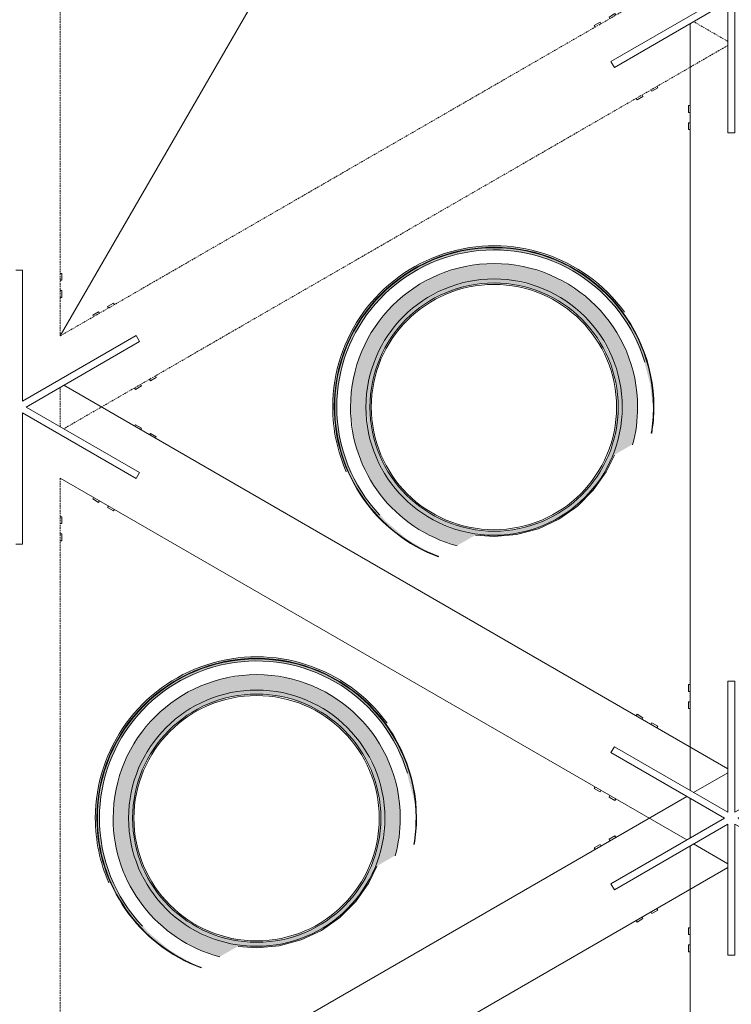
# Model space of a CAD drawing. Header units: centimetres. Extents: x 6036 to 22185, y 5782 to 11383.
# Tile 215 of 256: x 19037 to 19245, y 7948 to 8235. Entities that reach past the tile are written whole.
import ezdxf

# ---------------------------------------------------------------- set-up
doc = ezdxf.new("R2010")
doc.units = ezdxf.units.CM
doc.linetypes.add('Hidden', pattern=[0.714375, 0.47625, -0.238125])
doc.layers.add('A-FLOR', color=192, linetype='Continuous', lineweight=9)
doc.layers.add('A-GENM', color=13, linetype='Continuous', lineweight=9)

# ---------------------------------------------------------------- blocks, each defined once
blk = doc.blocks.new('WIND_SwietlikDachowy - WIND_SwietlikDachowy-V216-7-02 ZestMeble')
at = {"layer": 'A-GENM'}
for points in [[(-43.03, -18.82), (-42.67, -18.43), (-44.34, -14.24), (-46.11, -6.41), (-46.5, 1.71), (-45.87, 8.23), (-43.41, 16.74), (-40.37, 23.2), (-36.22, 29.28), (-31.09, 34.71), (-25.1, 39.27), (-18.44, 42.82), (-11.27, 45.24), (-1.87, 46.48), (5.62, 46.19), (12.96, 44.7), (19.97, 42.04), (26.47, 38.3), (32.28, 33.56), (37.36, 28.56), (32.12, 34.32), (26.15, 39.05), (19.58, 42.71), (12.81, 45.21), (7.37, 46.52), (-2.03, 46.94), (-8.68, 46.2), (-15.05, 44.59), (-22.38, 41.36), (-28.87, 37.09), (-34.57, 31.82), (-38.8, 26.56), (-42.44, 20.24), (-45.27, 12.56), (-46.64, 5.83), (-47.1, 0), (-46.01, -9.51), (-43.98, -16.52), (-43.11, -18.62)], [(-16.21, -43.58), (-16.05, -43.49), (-18.68, -42.58), (-25.43, -38.93), (-31.49, -34.21), (-36.7, -28.56), (-40.9, -22.13), (-43.98, -15.1), (-45.87, -7.65), (-46.5, 0), (-45.87, 7.65), (-43.98, 15.1), (-40.9, 22.13), (-36.7, 28.56), (-31.49, 34.21), (-25.24, 39.03), (-18.68, 42.58), (-11.42, 45.08), (-3.84, 46.34), (4.66, 46.2), (11.42, 45.08), (18.68, 42.58), (25.43, 38.93), (31.49, 34.21), (36.7, 28.56), (40.9, 22.13), (43.98, 15.1), (45.87, 7.65), (46.5, 0), (46.45, 2.37), (46.01, 7.68), (44.11, 15.14), (41.02, 22.2), (36.81, 28.65), (31.59, 34.32), (24.64, 39.52), (18.74, 42.71), (11.45, 45.21), (3.85, 46.48), (-5.52, 46.2), (-11.45, 45.21), (-18.74, 42.71), (-25.51, 39.05), (-31.59, 34.32), (-36.81, 28.65), (-41.02, 22.2), (-44.11, 15.14), (-46.01, 7.68), (-46.64, 0), (-46.01, -7.68), (-44.11, -15.14), (-41.02, -22.2), (-36.81, -28.65), (-31.59, -34.32), (-25.24, -39.19), (-18.74, -42.71)], [(-45.9, 0), (-45.25, 7.65), (-43.33, 15.1), (-40.14, 22.2), (-35.88, 28.56), (-30.52, 34.21), (-24.18, 38.93), (-16.84, 42.58), (-11.27, 44.5), (-3.79, 45.74), (3.84, 45.73), (11.42, 44.44), (18.74, 41.87), (25.51, 38.11), (31.59, 33.22), (36.85, 27.23), (41.02, 20.36), (43.88, 13.06), (45.56, 6.59), (46.11, 4.7), (45.86, 7.68), (43.96, 15.14), (40.85, 22.2), (36.62, 28.65), (31.36, 34.32), (24.64, 39.36), (18.3, 42.71), (10.59, 45.21), (3.79, 46.34), (-4.66, 46.2), (-11.45, 45.07), (-18.74, 42.55), (-25.51, 38.87), (-31.59, 34.11), (-36.85, 28.32), (-41.02, 21.85), (-44.11, 14.57), (-46.01, 5.97), (-46.5, 0), (-46.01, 0)], [(-16.05, -43.49), (-19.1, -42.26), (-25.51, -38.51), (-31.59, -33.34), (-36.85, -27.23), (-41.02, -20.36), (-43.41, -14.9), (-45.27, -7.55), (-45.9, 0), (-46.5, 0), (-45.86, -7.68), (-43.96, -15.14), (-40.85, -22.2), (-36.62, -28.65), (-31.36, -34.32), (-25.1, -39.11), (-18.3, -42.71)]]:
    blk.add_hatch(color=256, dxfattribs=at).paths.add_polyline_path(points)
h = blk.add_hatch(color=256, dxfattribs=at)
h.paths.add_polyline_path([(-10.79, -40.45), (-5.39, -37.33), (0.3, -37.77), (6.82, -37.16), (13.14, -35.42), (19.06, -32.62), (24.64, -28.62), (29.03, -24.19), (32.78, -18.81), (35.38, -13.79), (40.3, -10.95), (41.33, -6.9), (41.9, 0), (41.33, 6.9), (39.63, 13.6), (36.85, 19.94), (33.06, 25.74), (28.38, 30.83), (22.92, 35.08), (16.83, 38.37), (10.29, 40.62), (3.46, 41.76), (-3.46, 41.76), (-10.29, 40.62), (-16.83, 38.37), (-22.92, 35.08), (-28.38, 30.83), (-34.01, 24.29), (-36.85, 19.94), (-39.63, 13.6), (-41.33, 6.9), (-41.9, 0), (-41.33, -6.9), (-39.63, -13.6), (-36.85, -19.94), (-33.06, -25.74), (-28.38, -30.83), (-22.92, -35.08), (-16.83, -38.37)])
h.paths.add_polyline_path([(0, -37.4), (-6.49, -36.83), (-12.79, -35.14), (-18.7, -32.39), (-25.24, -27.45), (-28.65, -24.04), (-32.39, -18.7), (-35.14, -12.79), (-36.83, -6.49), (-37.4, 0), (-36.83, 6.49), (-35.14, 12.79), (-32.39, 18.7), (-28.4, 24.29), (-24.04, 28.65), (-18.7, 32.39), (-12.79, 35.14), (-6.49, 36.83), (0, 37.4), (6.49, 36.83), (12.79, 35.14), (18.7, 32.39), (24.64, 28.05), (28.65, 24.04), (32.39, 18.7), (35.14, 12.79), (36.83, 6.49), (37.4, 0), (36.83, -6.49), (34.42, -14.35), (31.79, -19.55), (28.39, -24.3), (23.6, -28.96), (17.96, -32.74), (11.39, -35.52), (6.38, -36.84), (1.99, -37.23)])
h = blk.add_hatch(color=256, dxfattribs=at)
h.paths.add_polyline_path([(0, -37.4), (6.56, -36.81), (12.93, -35.08), (18.9, -32.25), (24.64, -28.05), (28.96, -23.6), (32.74, -17.96), (35.52, -11.39), (36.83, -6.49), (37.23, 1.99), (36.81, 6.56), (34.77, 13.6), (31.52, 19.94), (28.38, 24.31), (22.92, 29.44), (18.7, 32.39), (12.79, 35.14), (6.49, 36.83), (-0.3, 37.37), (-6.49, 36.83), (-12.79, 35.14), (-18.7, 32.39), (-25.24, 27.45), (-28.65, 24.04), (-33.06, 17.25), (-35.14, 12.79), (-36.83, 6.49), (-37.4, 0), (-36.72, -6.9), (-34.77, -13.6), (-31.79, -19.55), (-28.38, -24.31), (-22.92, -29.44), (-17.96, -32.74), (-11.39, -35.52), (-6.49, -36.83), (-0.2, -37.38)])
h.paths.add_polyline_path([(0, -36.08), (-3.46, -36.05), (-11.6, -34.19), (-17.48, -31.61), (-22.92, -27.92), (-27.05, -24.04), (-30.99, -18.7), (-33.87, -12.79), (-35.64, -6.39), (-36.23, 0), (-35.14, 8.31), (-33.06, 14.53), (-30.8, 19.07), (-26.77, 24.41), (-21.83, 28.91), (-16.15, 32.43), (-8.33, 35.14), (-3.34, 36.08), (3.46, 36.05), (10.29, 34.7), (17.48, 31.61), (22.92, 27.92), (27.05, 24.04), (30.99, 18.7), (33.87, 12.79), (35.63, 6.49), (36.23, 0), (35.14, -8.31), (33.78, -13.09), (30.44, -19.55), (26.77, -24.41), (21.76, -28.96), (15.37, -32.74), (8.33, -35.14), (3.34, -36.08)])
for centre, radius, start, end in [((0, 0), 47.1, 36, 180), ((0, 0), 46.64, 0, 180), ((0, 0), 46.5, 0, 180), ((0, 0), 45.9, 16.5746, 180), ((0, 0), 41.9, 0, 180), ((0, 0), 37.4, 0, 180), ((0, 0), 36.23, 0, 180), ((-0.04, 0), 35.8, 0, 180), ((0, 0), 47.1, 180, 203.6237), ((0, 0), 46.64, 180, 249.5977), ((0, 0), 46.5, 180, 249.7447), ((0, 0), 45.9, 180, 223.4299), ((0, 0), 41.9, 180, 255.0667), ((0, 0), 37.4, 180, 0), ((0, 0), 36.23, 180, 0), ((0, 0), 46.5, 350.5263, 0), ((0, 0), 46.64, 350.5263, 360), ((-0.04, 0), 35.8, 180, 360), ((0, 0), 41.9, 344.7999, 360)]:
    blk.add_arc(centre, radius, start, end, dxfattribs=at)
blk = doc.blocks.new('WIND_SwietlikDachowy - WIND_SwietlikDachowy-V220-7-02 ZestMeble')
at = {"layer": 'A-GENM'}
for points in [[(-43.03, -18.82), (-42.67, -18.43), (-44.34, -14.24), (-46.11, -6.41), (-46.5, 1.71), (-45.87, 8.23), (-43.41, 16.74), (-40.37, 23.2), (-36.22, 29.28), (-31.09, 34.71), (-25.1, 39.27), (-18.44, 42.82), (-11.27, 45.24), (-1.87, 46.48), (5.62, 46.19), (12.96, 44.7), (19.97, 42.04), (26.47, 38.3), (32.28, 33.56), (37.36, 28.56), (32.12, 34.32), (26.15, 39.05), (19.58, 42.71), (12.81, 45.21), (5.23, 46.69), (-2.03, 46.94), (-8.11, 46.34), (-15.05, 44.59), (-22.92, 41.03), (-28.87, 37.09), (-34.57, 31.82), (-38.8, 26.56), (-42.44, 20.24), (-45.27, 12.56), (-46.64, 5.83), (-47.1, 0), (-46.01, -9.51), (-43.98, -16.52), (-43.11, -18.62)], [(-16.21, -43.58), (-16.38, -43.37), (-19.71, -42.03), (-25.43, -38.93), (-31.49, -34.21), (-36.7, -28.56), (-40.9, -22.13), (-43.98, -15.1), (-45.93, -6.93), (-46.5, 0), (-45.87, 7.65), (-43.98, 15.1), (-40.9, 22.13), (-36.7, 28.56), (-31.49, 34.21), (-25.43, 38.93), (-18.68, 42.58), (-11.42, 45.08), (-3.84, 46.34), (5.23, 46.11), (11.42, 45.08), (18.68, 42.58), (25.43, 38.93), (31.49, 34.21), (36.7, 28.56), (40.9, 22.13), (44.29, 13.88), (45.87, 7.65), (46.5, 0), (46.64, 0), (46.01, 7.68), (44.11, 15.14), (41.02, 22.2), (36.81, 28.65), (30.16, 35.42), (25.51, 39.05), (18.74, 42.71), (11.45, 45.21), (3.85, 46.48), (-3.85, 46.48), (-11.45, 45.21), (-19.71, 42.19), (-25.51, 39.05), (-31.59, 34.32), (-36.81, 28.65), (-41.02, 22.2), (-44.43, 13.88), (-46.07, 6.93), (-46.64, 0), (-46.01, -7.68), (-44.11, -15.14), (-41.02, -22.2), (-35.6, -29.96), (-31.59, -34.32), (-25.51, -39.05), (-18.74, -42.71), (-16.62, -43.44)], [(46.5, 0), (45.86, 7.68), (43.96, 15.14), (40.85, 22.2), (36.62, 28.65), (30.16, 35.25), (25.21, 39.05), (18.3, 42.71), (10.59, 45.21), (3.79, 46.34), (-3.85, 46.34), (-11.45, 45.07), (-19.71, 42.03), (-25.51, 38.87), (-31.59, 34.11), (-36.85, 28.32), (-41.02, 21.85), (-44.29, 13.88), (-45.93, 6.93), (-46.5, 0), (-45.9, 0), (-45.25, 7.65), (-43.33, 15.1), (-40.18, 22.13), (-35.88, 28.56), (-30.39, 34.32), (-24.18, 38.93), (-16.84, 42.58), (-11.27, 44.5), (-3.79, 45.74), (5.23, 45.5), (11.42, 44.44), (18.74, 41.87), (25.51, 38.11), (31.59, 33.22), (36.85, 27.23), (41.02, 20.36), (43.88, 13.06), (45.56, 6.59), (46.3, 0)], [(-16.05, -43.49), (-19.71, -41.91), (-25.51, -38.51), (-31.59, -33.34), (-36.85, -27.23), (-41.02, -20.36), (-43.41, -14.9), (-45.33, -6.93), (-45.9, 0), (-46.5, 0), (-45.86, -7.68), (-43.96, -15.14), (-40.85, -22.2), (-35.41, -29.96), (-31.36, -34.32), (-25.21, -39.05), (-18.3, -42.71), (-16.38, -43.37)]]:
    blk.add_hatch(color=256, dxfattribs=at).paths.add_polyline_path(points)
h = blk.add_hatch(color=256, dxfattribs=at)
h.paths.add_polyline_path([(-10.79, -40.45), (-5.39, -37.33), (0.3, -37.77), (6.82, -37.16), (13.14, -35.42), (19.06, -32.62), (24.42, -28.84), (29.03, -24.19), (32.78, -18.81), (35.38, -13.79), (40.3, -10.95), (41.33, -6.9), (41.9, 0), (41.33, 6.9), (39.51, 13.88), (36.85, 19.94), (33.06, 25.74), (28.38, 30.83), (21.58, 35.8), (16.83, 38.37), (10.29, 40.62), (3.46, 41.76), (-3.46, 41.76), (-10.29, 40.62), (-16.83, 38.37), (-22.92, 35.08), (-28.38, 30.83), (-33.06, 25.74), (-36.85, 19.94), (-39.63, 13.6), (-41.33, 6.9), (-41.9, 0), (-41.04, -8.04), (-39.63, -13.6), (-36.85, -19.94), (-33.06, -25.74), (-28.38, -30.83), (-22.92, -35.08), (-16.83, -38.37), (-14.74, -39.09)])
h.paths.add_polyline_path([(0, -37.4), (-6.49, -36.83), (-12.79, -35.14), (-19.71, -31.68), (-24.04, -28.65), (-28.65, -24.04), (-32.39, -18.7), (-35.14, -12.79), (-36.83, -6.49), (-37.4, 0), (-36.83, 6.49), (-34.64, 13.88), (-32.39, 18.7), (-28.65, 24.04), (-24.04, 28.65), (-18.7, 32.39), (-12.79, 35.14), (-6.49, 36.83), (0, 37.4), (6.49, 36.83), (12.79, 35.14), (18.7, 32.39), (24.04, 28.65), (28.65, 24.04), (32.39, 18.7), (35.14, 12.79), (36.83, 6.49), (37.4, 0), (36.42, -8.04), (34.42, -14.35), (32.25, -18.9), (28.39, -24.3), (23.6, -28.96), (17.96, -32.74), (11.39, -35.52), (5.23, -36.94), (0.3, -37.37)])
h = blk.add_hatch(color=256, dxfattribs=at)
h.paths.add_polyline_path([(0, -37.4), (6.49, -36.83), (12.79, -35.14), (18.9, -32.25), (24.3, -28.39), (28.96, -23.6), (32.74, -17.96), (35.52, -11.39), (36.83, -6.49), (37.23, 1.99), (36.81, 6.56), (34.64, 13.88), (31.52, 19.94), (28.38, 24.31), (22.92, 29.44), (18.7, 32.39), (12.79, 35.14), (5.23, 36.94), (0, 37.4), (-6.49, 36.83), (-12.79, 35.14), (-19.71, 31.68), (-24.04, 28.65), (-28.65, 24.04), (-33.06, 17.25), (-35.14, 12.79), (-36.83, 6.49), (-37.4, 0), (-36.42, -8.04), (-34.77, -13.6), (-31.52, -19.94), (-28.38, -24.31), (-22.92, -29.44), (-17.96, -32.74), (-11.39, -35.52), (-6.49, -36.83), (-1.99, -37.23)])
h.paths.add_polyline_path([(3.34, -36.08), (-3.46, -36.05), (-11.6, -34.19), (-17.48, -31.61), (-22.92, -27.92), (-27.05, -24.04), (-30.99, -18.7), (-33.87, -12.79), (-35.64, -6.39), (-36.23, 0), (-35.14, 8.31), (-33.06, 14.53), (-30.8, 19.07), (-26.77, 24.41), (-21.83, 28.91), (-16.15, 32.43), (-8.33, 35.14), (-3.34, 36.08), (4.82, 35.8), (10.29, 34.7), (17.48, 31.61), (22.92, 27.92), (27.05, 24.04), (30.99, 18.7), (33.87, 12.79), (35.63, 6.49), (36.23, 0), (35.14, -8.31), (33.78, -13.09), (30.16, -19.92), (26.77, -24.41), (21.76, -28.96), (15.37, -32.74), (8.33, -35.14), (5.23, -35.72)])
for centre, radius, start, end in [((0, 0), 47.1, 36, 180), ((0, 0), 46.64, 0, 180), ((0, 0), 46.5, 0, 180), ((0, 0), 45.9, 16.5746, 180), ((0, 0), 41.9, 0, 180), ((0, 0), 37.4, 0, 180), ((0, 0), 36.23, 0, 180), ((-0.04, 0), 35.8, 0, 180), ((0, 0), 47.1, 180, 203.6237), ((0, 0), 46.64, 180, 249.5977), ((0, 0), 46.5, 180, 249.7447), ((0, 0), 45.9, 180, 223.4299), ((0, 0), 41.9, 180, 255.0667), ((0, 0), 37.4, 180, 0), ((0, 0), 36.23, 180, 0), ((0, 0), 46.5, 350.5263, 0), ((0, 0), 46.64, 350.5263, 360), ((-0.04, 0), 35.8, 180, 360), ((0, 0), 41.9, 344.7999, 360)]:
    blk.add_arc(centre, radius, start, end, dxfattribs=at)
blk = doc.blocks.new('GEMO_Zwornik - GEMO_Zwornik-7988283-7-02 ZestMeble')
at = {"layer": 'A-GENM'}
for p, q in [((-12.5, 39), (-12, 39)), ((-12.5, 39), (-12.5, 37)), ((-1, 1.73), (-1, 40)), ((-1, 40), (1, 40)), ((1, 40), (1, 1.73)), ((12, 39), (12.5, 39)), ((12.5, 37), (12.5, 39)), ((-12, 37), (-12.5, 37)), ((12.5, 37), (12, 37)), ((-12.5, 34), (-12, 34)), ((-12.5, 34), (-12.5, 32)), ((-12, 32), (-12.5, 32)), ((12, 34), (12.5, 34)), ((12.5, 32), (12, 32)), ((12.5, 32), (12.5, 34)), ((-27.77, 29.89), (-27.52, 30.33)), ((-25.79, 29.33), (-27.52, 30.33)), ((-25.79, 29.33), (-26.04, 28.89)), ((27.52, 30.33), (25.79, 29.33)), ((26.04, 28.89), (25.79, 29.33)), ((27.52, 30.33), (27.77, 29.89)), ((-23.44, 27.39), (-23.19, 27.83)), ((-21.46, 26.83), (-23.19, 27.83)), ((-21.46, 26.83), (-21.71, 26.39)), ((23.19, 27.83), (21.46, 26.83)), ((21.71, 26.39), (21.46, 26.83)), ((23.19, 27.83), (23.27, 27.7)), ((-35.14, 19.13), (-34.14, 20.87)), ((-34.14, 20.87), (-1, 1.73)), ((1, 1.73), (34.14, 20.87)), ((34.14, 20.87), (35.14, 19.13)), ((-2, 0), (-35.14, 19.13)), ((35.14, 19.13), (2, 0)), ((-40.02, 8.67), (-39.77, 9.11)), ((-40.02, 8.67), (-38.29, 7.67)), ((38.29, 7.67), (40.02, 8.67)), ((39.77, 9.11), (40.02, 8.67)), ((-38.04, 8.11), (-38.29, 7.67)), ((-35.69, 6.17), (-35.44, 6.61)), ((-35.69, 6.17), (-33.96, 5.17)), ((33.96, 5.17), (35.69, 6.17)), ((35.44, 6.61), (35.69, 6.17)), ((38.29, 7.67), (38.04, 8.11)), ((-33.71, 5.61), (-33.96, 5.17)), ((33.96, 5.17), (33.71, 5.61)), ((-35.14, -19.13), (-2, 0)), ((-1, -1.73), (-34.14, -20.87)), ((-1, -40), (-1, -1.73)), ((34.14, -20.87), (1, -1.73)), ((1, -1.73), (1, -40)), ((2, 0), (35.14, -19.13)), ((-33.96, -5.17), (-35.69, -6.17)), ((-33.96, -5.17), (-33.71, -5.61)), ((33.71, -5.61), (33.96, -5.17)), ((35.69, -6.17), (33.96, -5.17)), ((-38.29, -7.67), (-40.02, -8.67)), ((-38.29, -7.67), (-38.04, -8.11)), ((-35.44, -6.61), (-35.69, -6.17)), ((35.69, -6.17), (35.44, -6.61)), ((38.04, -8.11), (38.29, -7.67)), ((40.02, -8.67), (38.29, -7.67)), ((-39.77, -9.11), (-40.02, -8.67)), ((40.02, -8.67), (39.77, -9.11)), ((-34.14, -20.87), (-35.14, -19.13)), ((35.14, -19.13), (34.14, -20.87)), ((-23.19, -27.83), (-23.44, -27.39)), ((-23.19, -27.83), (-21.46, -26.83)), ((-21.71, -26.39), (-21.46, -26.83)), ((21.46, -26.83), (21.71, -26.39)), ((21.46, -26.83), (23.19, -27.83)), ((23.27, -27.7), (23.19, -27.83)), ((-27.52, -30.33), (-27.77, -29.89)), ((-27.52, -30.33), (-25.79, -29.33)), ((-26.04, -28.89), (-25.79, -29.33)), ((25.79, -29.33), (26.04, -28.89)), ((25.79, -29.33), (27.52, -30.33)), ((27.77, -29.89), (27.52, -30.33)), ((-12.5, -32), (-12, -32)), ((-12.5, -32), (-12.5, -34)), ((-12, -34), (-12.5, -34)), ((12, -32), (12.5, -32)), ((12.5, -34), (12, -34)), ((12.5, -34), (12.5, -32)), ((-12.5, -37), (-12, -37)), ((-12.5, -37), (-12.5, -39)), ((12, -37), (12.5, -37)), ((12.5, -39), (12.5, -37)), ((-12, -39), (-12.5, -39)), ((1, -40), (-1, -40)), ((12.5, -39), (12, -39))]:
    blk.add_line(p, q, dxfattribs=at)

msp = doc.modelspace()

# ---------------------------------------------------------------- linework, layer by layer
at = {"layer": 'A-FLOR', "color": 10, "linetype": 'Hidden'}
for p, q in [((19049.21, 8353.8), (19049.21, 8142.67)), ((19049.21, 8142.67), (19232.06, 8248.24)), ((19244.06, 8228.61), (19234.06, 8234.38)), ((19244.06, 8227.45), (19050.21, 8115.54)), ((19049.21, 8116.11), (19049.21, 8127.66)), ((19049.21, 8101.1), (19049.21, 7889.97))]:
    msp.add_line(p, q, dxfattribs=at)
at = {"layer": 'A-FLOR'}
for p, q in [((19049.21, 8142.67), (19106.49, 8241.89)), ((19233.06, 8009.97), (19233.06, 8233.8)), ((19050.21, 8128.24), (19244.06, 8016.32)), ((19232.06, 7995.54), (19049.21, 8101.1)), ((19234.06, 8009.39), (19244.06, 8015.17)), ((19038.21, 7896.32), (19232.06, 8008.24)), ((19233.06, 7996.11), (19233.06, 8007.66)), ((19233.06, 7785.63), (19233.06, 7993.8)), ((19244.06, 7988.61), (19234.06, 7994.38)), ((19244.06, 7987.45), (19050.21, 7875.54))]:
    msp.add_line(p, q, dxfattribs=at)
at = {"layer": 'A-FLOR', "flags": 128}
for points in [[(19170.42, 8084.47), (19175.82, 8084.09), (19182.38, 8084.66), (19188.75, 8086.37), (19194.72, 8089.15), (19200.12, 8092.93), (19204.78, 8097.59), (19208.55, 8102.99), (19210.92, 8107.86)], [(19101.14, 7964.47), (19106.54, 7964.09), (19113.1, 7964.66), (19119.47, 7966.37), (19125.44, 7969.15), (19130.83, 7972.93), (19135.49, 7977.59), (19139.27, 7982.99), (19141.64, 7987.86)]]:
    msp.add_lwpolyline(points, dxfattribs=at)
at = {"layer": 'A-GENM'}
for p, q in [((19036.21, 8161.89), (19038.21, 8161.89)), ((19038.21, 8161.89), (19038.21, 8123.62)), ((19049.21, 8160.89), (19049.71, 8160.89)), ((19049.21, 8160.89), (19049.71, 8160.89)), ((19049.21, 8160.89), (19049.71, 8160.89)), ((19049.21, 8160.89), (19049.71, 8160.89)), ((19049.21, 8160.89), (19049.71, 8160.89)), ((19049.21, 8160.89), (19049.71, 8160.89)), ((19049.21, 8160.89), (19049.71, 8160.89)), ((19049.21, 8160.89), (19049.71, 8160.89)), ((19049.71, 8158.89), (19049.71, 8160.89)), ((19049.71, 8158.89), (19049.71, 8160.89)), ((19049.71, 8158.89), (19049.71, 8160.89)), ((19049.71, 8158.89), (19049.71, 8160.89)), ((19049.71, 8158.89), (19049.71, 8160.89)), ((19049.71, 8158.89), (19049.71, 8160.89)), ((19049.71, 8158.89), (19049.71, 8160.89)), ((19049.71, 8158.89), (19049.71, 8160.89)), ((19049.71, 8158.89), (19049.71, 8160.89)), ((19049.71, 8158.89), (19049.71, 8160.89)), ((19049.71, 8158.89), (19049.71, 8160.89)), ((19049.71, 8158.89), (19049.71, 8160.89)), ((19049.71, 8158.89), (19049.71, 8160.89)), ((19049.71, 8158.89), (19049.71, 8160.89)), ((19049.71, 8158.89), (19049.71, 8160.89)), ((19049.71, 8158.89), (19049.71, 8160.89)), ((19049.71, 8158.89), (19049.21, 8158.89)), ((19049.71, 8158.89), (19049.21, 8158.89)), ((19049.71, 8158.89), (19049.21, 8158.89)), ((19049.71, 8158.89), (19049.21, 8158.89)), ((19049.71, 8158.89), (19049.21, 8158.89)), ((19049.71, 8158.89), (19049.21, 8158.89)), ((19049.71, 8158.89), (19049.21, 8158.89)), ((19049.71, 8158.89), (19049.21, 8158.89)), ((19049.21, 8155.89), (19049.71, 8155.89)), ((19049.21, 8155.89), (19049.71, 8155.89)), ((19049.21, 8155.89), (19049.71, 8155.89)), ((19049.21, 8155.89), (19049.71, 8155.89)), ((19049.21, 8155.89), (19049.71, 8155.89)), ((19049.21, 8155.89), (19049.71, 8155.89)), ((19049.21, 8155.89), (19049.71, 8155.89)), ((19049.21, 8155.89), (19049.71, 8155.89)), ((19049.71, 8153.89), (19049.21, 8153.89)), ((19049.71, 8153.89), (19049.21, 8153.89)), ((19049.71, 8153.89), (19049.21, 8153.89)), ((19049.71, 8153.89), (19049.21, 8153.89)), ((19049.71, 8153.89), (19049.21, 8153.89)), ((19049.71, 8153.89), (19049.21, 8153.89)), ((19049.71, 8153.89), (19049.21, 8153.89)), ((19049.71, 8153.89), (19049.21, 8153.89)), ((19049.71, 8153.89), (19049.71, 8155.89)), ((19049.71, 8153.89), (19049.71, 8155.89)), ((19049.71, 8153.89), (19049.71, 8155.89)), ((19049.71, 8153.89), (19049.71, 8155.89)), ((19049.71, 8153.89), (19049.71, 8155.89)), ((19049.71, 8153.89), (19049.71, 8155.89)), ((19049.71, 8153.89), (19049.71, 8155.89)), ((19049.71, 8153.89), (19049.71, 8155.89)), ((19049.71, 8153.89), (19049.71, 8155.89)), ((19049.71, 8153.89), (19049.71, 8155.89)), ((19049.71, 8153.89), (19049.71, 8155.89)), ((19049.71, 8153.89), (19049.71, 8155.89)), ((19049.71, 8153.89), (19049.71, 8155.89)), ((19049.71, 8153.89), (19049.71, 8155.89)), ((19049.71, 8153.89), (19049.71, 8155.89)), ((19049.71, 8153.89), (19049.71, 8155.89)), ((19064.74, 8152.21), (19063, 8151.21)), ((19063.25, 8150.78), (19063, 8151.21)), ((19064.74, 8152.21), (19064.99, 8151.78)), ((19060.41, 8149.71), (19058.67, 8148.71)), ((19058.92, 8148.28), (19058.67, 8148.71)), ((19060.41, 8149.71), (19060.66, 8149.28)), ((19038.21, 8123.62), (19071.35, 8142.75)), ((19071.35, 8142.75), (19072.35, 8141.02)), ((19072.35, 8141.02), (19039.21, 8121.89)), ((19075.5, 8129.56), (19077.24, 8130.56)), ((19076.99, 8130.99), (19077.24, 8130.56)), ((19071.17, 8127.06), (19072.91, 8128.06)), ((19072.66, 8128.49), (19072.91, 8128.06)), ((19075.5, 8129.56), (19075.25, 8129.99)), ((19071.17, 8127.06), (19070.92, 8127.49)), ((19039.21, 8121.89), (19072.35, 8102.75)), ((19071.35, 8101.02), (19038.21, 8120.16)), ((19038.21, 8120.16), (19038.21, 8081.89)), ((19070.92, 8116.28), (19071.17, 8116.71)), ((19072.91, 8115.71), (19071.17, 8116.71)), ((19072.91, 8115.71), (19072.66, 8115.28)), ((19075.29, 8113.85), (19075.5, 8114.21)), ((19077.24, 8113.21), (19075.5, 8114.21)), ((19077.24, 8113.21), (19076.99, 8112.78)), ((19072.35, 8102.75), (19071.35, 8101.02)), ((19058.67, 8095.06), (19058.92, 8095.49)), ((19058.67, 8095.06), (19060.41, 8094.06)), ((19060.66, 8094.49), (19060.41, 8094.06)), ((19063, 8092.56), (19063.25, 8092.99)), ((19063, 8092.56), (19064.74, 8091.56)), ((19064.95, 8091.93), (19064.74, 8091.56)), ((19049.21, 8089.89), (19049.71, 8089.89)), ((19049.21, 8089.89), (19049.71, 8089.89)), ((19049.21, 8089.89), (19049.71, 8089.89)), ((19049.21, 8089.89), (19049.71, 8089.89)), ((19049.21, 8089.89), (19049.71, 8089.89)), ((19049.21, 8089.89), (19049.71, 8089.89)), ((19049.21, 8089.89), (19049.71, 8089.89)), ((19049.21, 8089.89), (19049.71, 8089.89)), ((19049.71, 8087.89), (19049.21, 8087.89)), ((19049.71, 8087.89), (19049.21, 8087.89)), ((19049.71, 8087.89), (19049.21, 8087.89)), ((19049.71, 8087.89), (19049.21, 8087.89)), ((19049.71, 8087.89), (19049.21, 8087.89)), ((19049.71, 8087.89), (19049.21, 8087.89)), ((19049.71, 8087.89), (19049.21, 8087.89)), ((19049.71, 8087.89), (19049.21, 8087.89)), ((19049.71, 8087.89), (19049.71, 8089.89)), ((19049.71, 8087.89), (19049.71, 8089.89)), ((19049.71, 8087.89), (19049.71, 8089.89)), ((19049.71, 8087.89), (19049.71, 8089.89)), ((19049.71, 8087.89), (19049.71, 8089.89)), ((19049.71, 8087.89), (19049.71, 8089.89)), ((19049.71, 8087.89), (19049.71, 8089.89)), ((19049.71, 8087.89), (19049.71, 8089.89)), ((19049.71, 8087.89), (19049.71, 8089.89)), ((19049.71, 8087.89), (19049.71, 8089.89)), ((19049.71, 8087.89), (19049.71, 8089.89)), ((19049.71, 8087.89), (19049.71, 8089.89)), ((19049.71, 8087.89), (19049.71, 8089.89)), ((19049.71, 8087.89), (19049.71, 8089.89)), ((19049.71, 8087.89), (19049.71, 8089.89)), ((19049.71, 8087.89), (19049.71, 8089.89)), ((19049.21, 8084.89), (19049.71, 8084.89)), ((19049.21, 8084.89), (19049.71, 8084.89)), ((19049.21, 8084.89), (19049.71, 8084.89)), ((19049.21, 8084.89), (19049.71, 8084.89)), ((19049.21, 8084.89), (19049.71, 8084.89)), ((19049.21, 8084.89), (19049.71, 8084.89)), ((19049.21, 8084.89), (19049.71, 8084.89)), ((19049.21, 8084.89), (19049.71, 8084.89)), ((19049.71, 8082.89), (19049.71, 8084.89)), ((19049.71, 8082.89), (19049.71, 8084.89)), ((19049.71, 8082.89), (19049.71, 8084.89)), ((19049.71, 8082.89), (19049.71, 8084.89)), ((19049.71, 8082.89), (19049.71, 8084.89)), ((19049.71, 8082.89), (19049.71, 8084.89)), ((19049.71, 8082.89), (19049.71, 8084.89)), ((19049.71, 8082.89), (19049.71, 8084.89)), ((19049.71, 8082.89), (19049.71, 8084.89)), ((19049.71, 8082.89), (19049.71, 8084.89)), ((19049.71, 8082.89), (19049.71, 8084.89)), ((19049.71, 8082.89), (19049.71, 8084.89)), ((19049.71, 8082.89), (19049.71, 8084.89)), ((19049.71, 8082.89), (19049.71, 8084.89)), ((19049.71, 8082.89), (19049.71, 8084.89)), ((19049.71, 8082.89), (19049.71, 8084.89)), ((19038.21, 8081.89), (19036.21, 8081.89)), ((19049.71, 8082.89), (19049.21, 8082.89)), ((19049.71, 8082.89), (19049.21, 8082.89)), ((19049.71, 8082.89), (19049.21, 8082.89)), ((19049.71, 8082.89), (19049.21, 8082.89)), ((19049.71, 8082.89), (19049.21, 8082.89)), ((19049.71, 8082.89), (19049.21, 8082.89)), ((19049.71, 8082.89), (19049.21, 8082.89)), ((19049.71, 8082.89), (19049.21, 8082.89))]:
    msp.add_line(p, q, dxfattribs=at)

# ---------------------------------------------------------------- block references
for name, p in [('GEMO_Zwornik - GEMO_Zwornik-7988283-7-02 ZestMeble', (19245.06, 8241.89)), ('WIND_SwietlikDachowy - WIND_SwietlikDachowy-V220-7-02 ZestMeble', (19175.82, 8121.89)), ('WIND_SwietlikDachowy - WIND_SwietlikDachowy-V216-7-02 ZestMeble', (19106.54, 8001.89)), ('GEMO_Zwornik - GEMO_Zwornik-7988283-7-02 ZestMeble', (19245.06, 8001.89))]:
    msp.add_blockref(name, p, dxfattribs=at)

doc.saveas('drawing.dxf')
